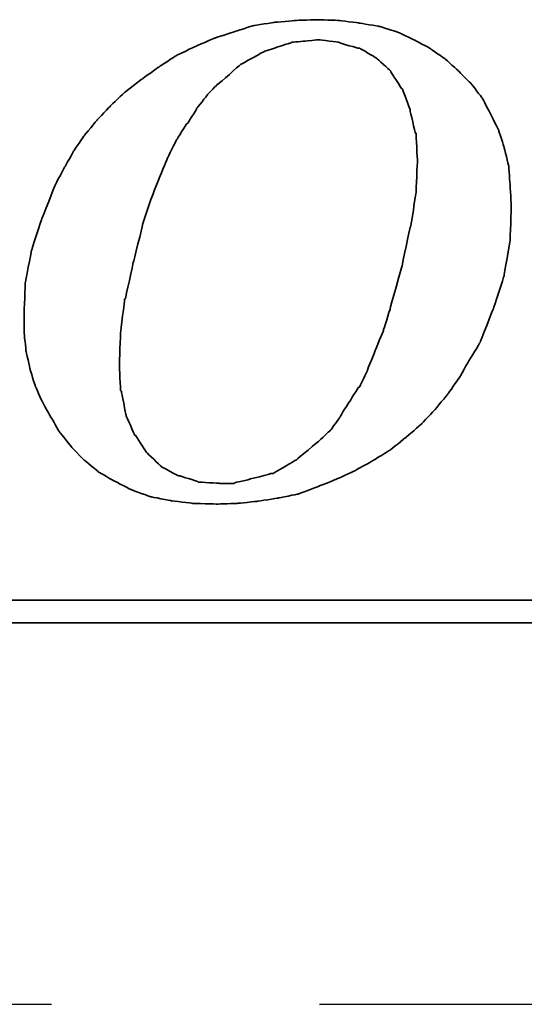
# Model space of a CAD drawing. Extents: x 898 to 1231, y 65 to 273.
# Tile 38 of 44: x 1181.91 to 1186.61, y 188.05 to 197.23. Entities that reach past the tile are written whole.
import ezdxf

# ---------------------------------------------------------------- set-up
doc = ezdxf.new("R2010")
doc.units = 0
doc.header["$MEASUREMENT"] = 0
doc.linetypes.add('CENTER', pattern=[2, 1.25, -0.25, 0.25, -0.25])
for name, color, linetype in [('CL', 1, 'CENTER'), ('DIM', 4, 'CONTINUOUS'), ('layer 1', 7, 'CONTINUOUS')]:
    doc.layers.add(name, color=color, linetype=linetype)

# ---------------------------------------------------------------- blocks, each defined once
blk = doc.blocks.new('TBI MOTION logo(完整正式版)')
at = {"layer": 'layer 1', "color": 22, "lineweight": 35}
for points, knots in [([(35.79625, -6.98375), (35.79625, -6.98375), (36.23125, -7.43875), (36.23125, -7.43875), (36.23125, -7.43875), (36.23125, -7.43875), (36.75625, -7.87125), (36.75625, -7.87125), (36.75625, -7.87125), (36.75625, -7.87125), (37.33125, -8.20375), (37.33125, -8.20375), (37.33125, -8.20375), (37.33125, -8.20375), (37.95625, -8.51875), (37.95625, -8.51875), (37.95625, -8.51875), (37.95625, -8.51875), (38.62625, -8.75875), (38.62625, -8.75875), (38.62625, -8.75875), (38.62625, -8.75875), (39.37125, -8.90375), (39.37125, -8.90375), (39.37125, -8.90375), (39.37125, -8.90375), (40.14125, -8.99875), (40.14125, -8.99875), (40.14125, -8.99875), (40.14125, -8.99875), (41.02625, -9.02375), (41.02625, -9.02375), (41.02625, -9.02375), (41.02625, -9.02375), (41.74625, -8.99875), (41.74625, -8.99875), (41.74625, -8.99875), (41.74625, -8.99875), (42.46625, -8.92375), (42.46625, -8.92375), (42.46625, -8.92375), (42.46625, -8.92375), (43.21125, -8.80625), (43.21125, -8.80625), (43.21125, -8.80625), (43.21125, -8.80625), (43.93125, -8.66375), (43.93125, -8.66375), (43.93125, -8.66375), (43.93125, -8.66375), (44.62625, -8.39875), (44.62625, -8.39875), (44.62625, -8.39875), (44.62625, -8.39875), (45.29625, -8.13375), (45.29625, -8.13375), (45.29625, -8.13375), (45.29625, -8.13375), (45.94625, -7.84375), (45.94625, -7.84375), (45.94625, -7.84375), (45.94625, -7.84375), (46.61625, -7.46375), (46.61625, -7.46375), (46.61625, -7.46375), (46.61625, -7.46375), (47.24125, -7.07875), (47.24125, -7.07875), (47.24125, -7.07875), (47.24125, -7.07875), (47.81625, -6.62375), (47.81625, -6.62375), (47.81625, -6.62375), (47.81625, -6.62375), (48.36875, -6.14375), (48.36875, -6.14375), (48.36875, -6.14375), (48.36875, -6.14375), (48.84625, -5.64125), (48.84625, -5.64125), (48.84625, -5.64125), (48.84625, -5.64125), (49.32625, -5.06375), (49.32625, -5.06375), (49.32625, -5.06375), (49.32625, -5.06375), (49.71125, -4.51374), (49.71125, -4.51374), (49.71125, -4.51374), (49.71125, -4.51374), (50.09625, -3.83874), (50.09625, -3.83874), (50.09625, -3.83874), (50.09625, -3.83874), (50.48125, -3.21374), (50.48125, -3.21374), (50.48125, -3.21374), (50.48125, -3.21374), (50.96125, -1.99125), (50.96125, -1.99125), (50.96125, -1.99125), (50.96125, -1.99125), (51.34375, -0.81875), (51.34375, -0.81875), (51.34375, -0.81875), (51.34375, -0.81875), (51.56125, 0.45624), (51.56125, 0.45624), (51.56125, 0.45624), (51.56125, 0.45624), (51.60625, 1.67624), (51.60625, 1.67624), (51.60625, 1.67624), (51.60625, 1.67624), (51.56125, 2.44625), (51.56125, 2.44625), (51.56125, 2.44625), (51.56125, 2.44625), (51.51125, 3.14125), (51.51125, 3.14125), (51.51125, 3.14125), (51.51125, 3.14125), (51.34375, 3.81125), (51.34375, 3.81125), (51.34375, 3.81125), (51.34375, 3.81125), (51.15125, 4.41125), (51.15125, 4.41125), (51.15125, 4.41125), (51.15125, 4.41125), (50.86125, 5.01125), (50.86125, 5.01125), (50.86125, 5.01125), (50.86125, 5.01125), (50.55125, 5.58875), (50.55125, 5.58875), (50.55125, 5.58875), (50.55125, 5.58875), (50.16625, 6.09125), (50.16625, 6.09125), (50.16625, 6.09125), (50.16625, 6.09125), (49.71125, 6.54875), (49.71125, 6.54875), (49.71125, 6.54875), (49.71125, 6.54875), (49.23125, 6.98125), (49.23125, 6.98125), (49.23125, 6.98125), (49.23125, 6.98125), (48.67875, 7.36625), (48.67875, 7.36625), (48.67875, 7.36625), (48.67875, 7.36625), (48.10375, 7.67625), (48.10375, 7.67625), (48.10375, 7.67625), (48.10375, 7.67625), (47.48125, 7.96375), (47.48125, 7.96375), (47.48125, 7.96375), (47.48125, 7.96375), (46.85625, 8.15625), (46.85625, 8.15625), (46.85625, 8.15625), (46.85625, 8.15625), (46.13625, 8.27624), (46.13625, 8.27624), (46.13625, 8.27624), (46.13625, 8.27624), (45.39125, 8.37125), (45.39125, 8.37125), (45.39125, 8.37125), (45.39125, 8.37125), (44.62625, 8.39624), (44.62625, 8.39624), (44.62625, 8.39624), (44.62625, 8.39624), (43.83625, 8.37125), (43.83625, 8.37125), (43.83625, 8.37125), (43.83625, 8.37125), (43.09125, 8.30125), (43.09125, 8.30125), (43.09125, 8.30125), (43.09125, 8.30125), (42.32125, 8.18125), (42.32125, 8.18125), (42.32125, 8.18125), (42.32125, 8.18125), (41.62875, 7.96375), (41.62875, 7.96375), (41.62875, 7.96375), (41.62875, 7.96375), (40.90625, 7.72625), (40.90625, 7.72625), (40.90625, 7.72625), (40.90625, 7.72625), (40.23624, 7.43625), (40.23624, 7.43625), (40.23624, 7.43625), (40.23624, 7.43625), (39.54124, 7.10125), (39.54124, 7.10125), (39.54124, 7.10125), (39.54124, 7.10125), (38.91625, 6.69125), (38.91625, 6.69125), (38.91625, 6.69125), (38.91625, 6.69125), (38.31625, 6.26125), (38.31625, 6.26125), (38.31625, 6.26125), (38.31625, 6.26125), (37.69125, 5.78125), (37.69125, 5.78125), (37.69125, 5.78125), (37.69125, 5.78125), (37.18625, 5.30125), (37.18625, 5.30125), (37.18625, 5.30125), (37.18625, 5.30125), (36.70625, 4.79624), (36.70625, 4.79624), (36.70625, 4.79624), (36.70625, 4.79624), (36.23125, 4.22125), (36.23125, 4.22125), (36.23125, 4.22125), (36.23125, 4.22125), (35.87124, 3.69375), (35.87124, 3.69375), (35.87124, 3.69375), (35.87124, 3.69375), (35.53125, 3.09125), (35.53125, 3.09125), (35.53125, 3.09125), (35.53125, 3.09125), (35.19875, 2.47125), (35.19875, 2.47125), (35.19875, 2.47125), (35.19875, 2.47125), (34.71625, 1.24625), (34.71625, 1.24625), (34.71625, 1.24625), (34.71625, 1.24625), (34.33125, 0.06874), (34.33125, 0.06874), (34.33125, 0.06874), (34.33125, 0.06874), (34.11625, -1.07875), (34.11625, -1.07875), (34.11625, -1.07875), (34.11625, -1.07875), (34.07125, -2.15875), (34.07125, -2.15875), (34.07125, -2.15875), (34.07125, -2.15875), (34.07125, -2.85375), (34.07125, -2.85375), (34.07125, -2.85375), (34.07125, -2.85375), (34.14125, -3.50375), (34.14125, -3.50375), (34.14125, -3.50375), (34.14125, -3.50375), (34.28625, -4.17375), (34.28625, -4.17375), (34.28625, -4.17375), (34.28625, -4.17375), (34.47625, -4.77624), (34.47625, -4.77624), (34.47625, -4.77624), (34.47625, -4.77624), (34.71625, -5.32625), (34.71625, -5.32625), (34.71625, -5.32625), (34.71625, -5.32625), (35.05375, -5.92875), (35.05375, -5.92875), (35.05375, -5.92875), (35.05375, -5.92875), (35.36375, -6.45375), (35.36375, -6.45375), (35.36375, -6.45375), (35.36375, -6.45375), (35.79625, -6.98375), (35.79625, -6.98375)], [0, 0, 0, 0, 0.01388889, 0.01388889, 0.01388889, 0.0138889, 0.02777778, 0.02777778, 0.02777778, 0.02777779, 0.04166667, 0.04166667, 0.04166667, 0.04166668, 0.05555556, 0.05555556, 0.05555556, 0.05555557, 0.06944444, 0.06944444, 0.06944444, 0.06944445, 0.08333333, 0.08333333, 0.08333333, 0.08333334, 0.09722222, 0.09722222, 0.09722222, 0.09722223, 0.11111111, 0.11111111, 0.11111111, 0.11111112, 0.125, 0.125, 0.125, 0.12500001, 0.13888889, 0.13888889, 0.13888889, 0.1388889, 0.15277778, 0.15277778, 0.15277778, 0.15277779, 0.16666667, 0.16666667, 0.16666667, 0.16666668, 0.18055556, 0.18055556, 0.18055556, 0.18055557, 0.19444444, 0.19444444, 0.19444444, 0.19444445, 0.20833333, 0.20833333, 0.20833333, 0.20833334, 0.22222222, 0.22222222, 0.22222222, 0.22222223, 0.23611111, 0.23611111, 0.23611111, 0.23611112, 0.25, 0.25, 0.25, 0.25000001, 0.26388889, 0.26388889, 0.26388889, 0.2638889, 0.27777778, 0.27777778, 0.27777778, 0.27777779, 0.29166667, 0.29166667, 0.29166667, 0.29166668, 0.30555556, 0.30555556, 0.30555556, 0.30555557, 0.31944444, 0.31944444, 0.31944444, 0.31944445, 0.33333333, 0.33333333, 0.33333333, 0.33333334, 0.34722222, 0.34722222, 0.34722222, 0.34722223, 0.36111111, 0.36111111, 0.36111111, 0.36111112, 0.375, 0.375, 0.375, 0.37500001, 0.38888889, 0.38888889, 0.38888889, 0.3888889, 0.40277778, 0.40277778, 0.40277778, 0.40277779, 0.41666667, 0.41666667, 0.41666667, 0.41666668, 0.43055556, 0.43055556, 0.43055556, 0.43055557, 0.44444444, 0.44444444, 0.44444444, 0.44444445, 0.45833333, 0.45833333, 0.45833333, 0.45833334, 0.47222222, 0.47222222, 0.47222222, 0.47222223, 0.48611111, 0.48611111, 0.48611111, 0.48611112, 0.5, 0.5, 0.5, 0.50000001, 0.51388889, 0.51388889, 0.51388889, 0.5138889, 0.52777778, 0.52777778, 0.52777778, 0.52777779, 0.54166667, 0.54166667, 0.54166667, 0.54166668, 0.55555556, 0.55555556, 0.55555556, 0.55555557, 0.56944444, 0.56944444, 0.56944444, 0.56944445, 0.58333333, 0.58333333, 0.58333333, 0.58333334, 0.59722222, 0.59722222, 0.59722222, 0.59722223, 0.61111111, 0.61111111, 0.61111111, 0.61111112, 0.625, 0.625, 0.625, 0.62500001, 0.63888889, 0.63888889, 0.63888889, 0.6388889, 0.65277778, 0.65277778, 0.65277778, 0.65277779, 0.66666667, 0.66666667, 0.66666667, 0.66666668, 0.68055556, 0.68055556, 0.68055556, 0.68055557, 0.69444444, 0.69444444, 0.69444444, 0.69444445, 0.70833333, 0.70833333, 0.70833333, 0.70833334, 0.72222222, 0.72222222, 0.72222222, 0.72222223, 0.73611111, 0.73611111, 0.73611111, 0.73611112, 0.75, 0.75, 0.75, 0.75000001, 0.76388889, 0.76388889, 0.76388889, 0.7638889, 0.77777778, 0.77777778, 0.77777778, 0.77777779, 0.79166667, 0.79166667, 0.79166667, 0.79166668, 0.80555556, 0.80555556, 0.80555556, 0.80555557, 0.81944444, 0.81944444, 0.81944444, 0.81944445, 0.83333333, 0.83333333, 0.83333333, 0.83333334, 0.84722222, 0.84722222, 0.84722222, 0.84722223, 0.86111111, 0.86111111, 0.86111111, 0.86111112, 0.875, 0.875, 0.875, 0.87500001, 0.88888889, 0.88888889, 0.88888889, 0.8888889, 0.90277778, 0.90277778, 0.90277778, 0.90277779, 0.91666667, 0.91666667, 0.91666667, 0.91666668, 0.93055556, 0.93055556, 0.93055556, 0.93055557, 0.94444444, 0.94444444, 0.94444444, 0.94444445, 0.95833333, 0.95833333, 0.95833333, 0.95833334, 0.97222222, 0.97222222, 0.97222222, 0.97222223, 0.98611111, 0.98611111, 0.98611111, 0.98611112, 1, 1, 1, 1]), ([(38.33875, 1.03124), (38.33875, 1.03124), (38.62625, 1.89625), (38.62625, 1.89625), (38.62625, 1.89625), (38.62625, 1.89625), (38.91625, 2.66375), (38.91625, 2.66375), (38.91625, 2.66375), (38.91625, 2.66375), (39.22625, 3.38125), (39.22625, 3.38125), (39.22625, 3.38125), (39.22625, 3.38125), (39.22625, 3.40624), (39.22625, 3.40624), (39.22625, 3.40624), (39.22625, 3.40624), (39.56124, 4.07624), (39.56124, 4.07624), (39.56124, 4.07624), (39.56124, 4.07624), (39.92125, 4.65125), (39.92125, 4.65125), (39.92125, 4.65125), (39.92125, 4.65125), (39.94625, 4.65125), (39.94625, 4.65125), (39.94625, 4.65125), (39.94625, 4.65125), (40.28125, 5.17875), (40.28125, 5.17875), (40.28125, 5.17875), (40.28125, 5.17875), (40.28125, 5.20375), (40.28125, 5.20375), (40.28125, 5.20375), (40.28125, 5.20375), (40.66875, 5.68625), (40.66875, 5.68625), (40.66875, 5.68625), (40.66875, 5.68625), (40.66875, 5.70625), (40.66875, 5.70625), (40.66875, 5.70625), (40.66875, 5.70625), (41.05124, 6.09125), (41.05124, 6.09125), (41.05124, 6.09125), (41.05124, 6.09125), (41.07625, 6.09125), (41.07625, 6.09125), (41.07625, 6.09125), (41.07625, 6.09125), (41.84125, 6.76625), (41.84125, 6.76625), (41.84125, 6.76625), (41.84125, 6.76625), (41.86625, 6.78625), (41.86625, 6.78625), (41.86625, 6.78625), (41.86625, 6.78625), (42.73125, 7.26624), (42.73125, 7.26624), (42.73125, 7.26624), (42.73125, 7.26624), (42.75625, 7.26624), (42.75625, 7.26624), (42.75625, 7.26624), (42.75625, 7.26624), (43.18625, 7.41125), (43.18625, 7.41125), (43.18625, 7.41125), (43.18625, 7.41125), (43.64125, 7.55625), (43.64125, 7.55625), (43.64125, 7.55625), (43.64125, 7.55625), (43.66625, 7.55625), (43.66625, 7.55625), (43.66625, 7.55625), (43.66625, 7.55625), (43.69125, 7.58124), (43.69125, 7.58124), (43.69125, 7.58124), (43.69125, 7.58124), (44.19125, 7.62625), (44.19125, 7.62625), (44.19125, 7.62625), (44.19125, 7.62625), (44.67125, 7.67625), (44.67125, 7.67625), (44.67125, 7.67625), (44.67125, 7.67625), (44.69625, 7.67625), (44.69625, 7.67625), (44.69625, 7.67625), (44.69625, 7.67625), (45.41875, 7.58124), (45.41875, 7.58124), (45.41875, 7.58124), (45.41875, 7.58124), (45.44125, 7.55625), (45.44125, 7.55625), (45.44125, 7.55625), (45.44125, 7.55625), (46.11125, 7.36625), (46.11125, 7.36625), (46.11125, 7.36625), (46.11125, 7.36625), (46.13625, 7.36625), (46.13625, 7.36625), (46.13625, 7.36625), (46.13625, 7.36625), (46.15875, 7.36625), (46.15875, 7.36625), (46.15875, 7.36625), (46.15875, 7.36625), (46.73625, 7.02624), (46.73625, 7.02624), (46.73625, 7.02624), (46.73625, 7.02624), (46.76125, 7.00624), (46.76125, 7.00624), (46.76125, 7.00624), (46.76125, 7.00624), (47.24125, 6.57124), (47.24125, 6.57124), (47.24125, 6.57124), (47.24125, 6.57124), (47.26625, 6.54875), (47.26625, 6.54875), (47.26625, 6.54875), (47.26625, 6.54875), (47.26625, 6.52375), (47.26625, 6.52375), (47.26625, 6.52375), (47.26625, 6.52375), (47.67375, 5.89875), (47.67375, 5.89875), (47.67375, 5.89875), (47.67375, 5.89875), (47.69625, 5.89875), (47.69625, 5.89875), (47.69625, 5.89875), (47.69625, 5.89875), (47.69625, 5.87625), (47.69625, 5.87625), (47.69625, 5.87625), (47.69625, 5.87625), (47.96125, 5.15625), (47.96125, 5.15625), (47.96125, 5.15625), (47.96125, 5.15625), (47.96125, 5.13125), (47.96125, 5.13125), (47.96125, 5.13125), (47.96125, 5.13125), (48.15125, 4.31875), (48.15125, 4.31875), (48.15125, 4.31875), (48.15125, 4.31875), (48.17625, 4.31875), (48.17625, 4.31875), (48.17625, 4.31875), (48.17625, 4.31875), (48.17625, 4.29125), (48.17625, 4.29125), (48.17625, 4.29125), (48.17625, 4.29125), (48.22625, 3.33125), (48.22625, 3.33125), (48.22625, 3.33125), (48.22625, 3.33125), (48.22625, 3.30875), (48.22625, 3.30875), (48.22625, 3.30875), (48.22625, 3.30875), (48.17625, 2.20624), (48.17625, 2.20624), (48.17625, 2.20624), (48.17625, 2.20624), (48.17625, 2.18124), (48.17625, 2.18124), (48.17625, 2.18124), (48.17625, 2.18124), (47.98375, 0.93624), (47.98375, 0.93624), (47.98375, 0.93624), (47.98375, 0.93624), (47.96125, 0.93624), (47.96125, 0.93624), (47.96125, 0.93624), (47.96125, 0.93624), (47.67375, -0.45874), (47.67375, -0.45874), (47.67375, -0.45874), (47.67375, -0.45874), (47.24125, -1.99125), (47.24125, -1.99125), (47.24125, -1.99125), (47.24125, -1.99125), (47.24125, -2.01874), (47.24125, -2.01874), (47.24125, -2.01874), (47.24125, -2.01874), (47.00125, -2.78375), (47.00125, -2.78375), (47.00125, -2.78375), (47.00125, -2.78375), (46.71125, -3.50375), (46.71125, -3.50375), (46.71125, -3.50375), (46.71125, -3.50375), (46.42625, -4.19875), (46.42625, -4.19875), (46.42625, -4.19875), (46.42625, -4.19875), (46.42625, -4.22375), (46.42625, -4.22375), (46.42625, -4.22375), (46.42625, -4.22375), (46.13625, -4.82374), (46.13625, -4.82374), (46.13625, -4.82374), (46.13625, -4.82374), (46.11125, -4.82374), (46.11125, -4.82374), (46.11125, -4.82374), (46.11125, -4.82374), (45.77625, -5.35125), (45.77625, -5.35125), (45.77625, -5.35125), (45.77625, -5.35125), (45.44125, -5.87875), (45.44125, -5.87875), (45.44125, -5.87875), (45.44125, -5.87875), (45.44125, -5.90375), (45.44125, -5.90375), (45.44125, -5.90375), (45.44125, -5.90375), (45.10625, -6.35875), (45.10625, -6.35875), (45.10625, -6.35875), (45.10625, -6.35875), (45.08125, -6.38375), (45.08125, -6.38375), (45.08125, -6.38375), (45.08125, -6.38375), (44.69625, -6.74375), (44.69625, -6.74375), (44.69625, -6.74375), (44.69625, -6.74375), (43.88375, -7.41625), (43.88375, -7.41625), (43.88375, -7.41625), (43.88375, -7.41625), (43.85625, -7.43875), (43.85625, -7.43875), (43.85625, -7.43875), (43.85625, -7.43875), (43.04125, -7.91875), (43.04125, -7.91875), (43.04125, -7.91875), (43.04125, -7.91875), (43.01625, -7.91875), (43.01625, -7.91875), (43.01625, -7.91875), (43.01625, -7.91875), (42.99625, -7.91875), (42.99625, -7.91875), (42.99625, -7.91875), (42.99625, -7.91875), (42.08125, -8.15875), (42.08125, -8.15875), (42.08125, -8.15875), (42.08125, -8.15875), (41.65125, -8.25625), (41.65125, -8.25625), (41.65125, -8.25625), (41.65125, -8.25625), (41.62875, -8.27875), (41.62875, -8.27875), (41.62875, -8.27875), (41.62875, -8.27875), (41.60125, -8.27875), (41.60125, -8.27875), (41.60125, -8.27875), (41.60125, -8.27875), (41.12125, -8.27875), (41.12125, -8.27875), (41.12125, -8.27875), (41.12125, -8.27875), (40.35624, -8.23125), (40.35624, -8.23125), (40.35624, -8.23125), (40.35624, -8.23125), (40.33125, -8.23125), (40.33125, -8.23125), (40.33125, -8.23125), (40.33125, -8.23125), (40.30625, -8.20375), (40.30625, -8.20375), (40.30625, -8.20375), (40.30625, -8.20375), (39.68375, -8.01375), (39.68375, -8.01375), (39.68375, -8.01375), (39.68375, -8.01375), (39.66124, -8.01375), (39.66124, -8.01375), (39.66124, -8.01375), (39.66124, -8.01375), (39.63625, -8.01375), (39.63625, -8.01375), (39.63625, -8.01375), (39.63625, -8.01375), (39.01125, -7.67875), (39.01125, -7.67875), (39.01125, -7.67875), (39.01125, -7.67875), (38.98875, -7.65375), (38.98875, -7.65375), (38.98875, -7.65375), (38.98875, -7.65375), (38.48625, -7.17375), (38.48625, -7.17375), (38.48625, -7.17375), (38.48625, -7.17375), (38.45875, -7.14875), (38.45875, -7.14875), (38.45875, -7.14875), (38.45875, -7.14875), (38.45875, -7.12875), (38.45875, -7.12875), (38.45875, -7.12875), (38.45875, -7.12875), (38.07625, -6.54875), (38.07625, -6.54875), (38.07625, -6.54875), (38.07625, -6.54875), (38.05125, -6.54875), (38.05125, -6.54875), (38.05125, -6.54875), (38.05125, -6.54875), (38.05125, -6.52875), (38.05125, -6.52875), (38.05125, -6.52875), (38.05125, -6.52875), (37.74125, -5.85375), (37.74125, -5.85375), (37.74125, -5.85375), (37.74125, -5.85375), (37.74125, -5.82875), (37.74125, -5.82875), (37.74125, -5.82875), (37.74125, -5.82875), (37.57375, -4.96875), (37.57375, -4.96875), (37.57375, -4.96875), (37.57375, -4.96875), (37.54625, -4.94375), (37.54625, -4.94375), (37.54625, -4.94375), (37.54625, -4.94375), (37.50125, -4.03375), (37.50125, -4.03375), (37.50125, -4.03375), (37.50125, -4.03375), (37.50125, -4.00875), (37.50125, -4.00875), (37.50125, -4.00875), (37.50125, -4.00875), (37.54625, -2.85375), (37.54625, -2.85375), (37.54625, -2.85375), (37.54625, -2.85375), (37.69125, -1.65875), (37.69125, -1.65875), (37.69125, -1.65875), (37.69125, -1.65875), (37.71624, -1.63375), (37.71624, -1.63375), (37.71624, -1.63375), (37.71624, -1.63375), (38.00375, -0.33875), (38.00375, -0.33875), (38.00375, -0.33875), (38.00375, -0.33875), (38.33875, 1.00624), (38.33875, 1.00624), (38.33875, 1.00624), (38.33875, 1.00624), (38.33875, 1.03124), (38.33875, 1.03124)], [0, 0, 0, 0, 0.01010101, 0.01010101, 0.01010101, 0.01010102, 0.02020202, 0.02020202, 0.02020202, 0.02020203, 0.03030303, 0.03030303, 0.03030303, 0.03030304, 0.04040404, 0.04040404, 0.04040404, 0.04040405, 0.05050505, 0.05050505, 0.05050505, 0.05050506, 0.06060606, 0.06060606, 0.06060606, 0.06060607, 0.07070707, 0.07070707, 0.07070707, 0.07070708, 0.08080808, 0.08080808, 0.08080808, 0.08080809, 0.09090909, 0.09090909, 0.09090909, 0.0909091, 0.1010101, 0.1010101, 0.1010101, 0.10101011, 0.11111111, 0.11111111, 0.11111111, 0.11111112, 0.12121212, 0.12121212, 0.12121212, 0.12121213, 0.13131313, 0.13131313, 0.13131313, 0.13131314, 0.14141414, 0.14141414, 0.14141414, 0.14141415, 0.15151515, 0.15151515, 0.15151515, 0.15151516, 0.16161616, 0.16161616, 0.16161616, 0.16161617, 0.17171717, 0.17171717, 0.17171717, 0.17171718, 0.18181818, 0.18181818, 0.18181818, 0.18181819, 0.19191919, 0.19191919, 0.19191919, 0.1919192, 0.2020202, 0.2020202, 0.2020202, 0.20202021, 0.21212121, 0.21212121, 0.21212121, 0.21212122, 0.22222222, 0.22222222, 0.22222222, 0.22222223, 0.23232323, 0.23232323, 0.23232323, 0.23232324, 0.24242424, 0.24242424, 0.24242424, 0.24242425, 0.25252525, 0.25252525, 0.25252525, 0.25252526, 0.26262626, 0.26262626, 0.26262626, 0.26262627, 0.27272727, 0.27272727, 0.27272727, 0.27272728, 0.28282828, 0.28282828, 0.28282828, 0.28282829, 0.29292929, 0.29292929, 0.29292929, 0.2929293, 0.3030303, 0.3030303, 0.3030303, 0.30303031, 0.31313131, 0.31313131, 0.31313131, 0.31313132, 0.32323232, 0.32323232, 0.32323232, 0.32323233, 0.33333333, 0.33333333, 0.33333333, 0.33333334, 0.34343434, 0.34343434, 0.34343434, 0.34343435, 0.35353535, 0.35353535, 0.35353535, 0.35353536, 0.36363636, 0.36363636, 0.36363636, 0.36363637, 0.37373737, 0.37373737, 0.37373737, 0.37373738, 0.38383838, 0.38383838, 0.38383838, 0.38383839, 0.39393939, 0.39393939, 0.39393939, 0.3939394, 0.4040404, 0.4040404, 0.4040404, 0.40404041, 0.41414141, 0.41414141, 0.41414141, 0.41414142, 0.42424242, 0.42424242, 0.42424242, 0.42424243, 0.43434343, 0.43434343, 0.43434343, 0.43434344, 0.44444444, 0.44444444, 0.44444444, 0.44444445, 0.45454545, 0.45454545, 0.45454545, 0.45454546, 0.46464646, 0.46464646, 0.46464646, 0.46464647, 0.47474747, 0.47474747, 0.47474747, 0.47474748, 0.48484848, 0.48484848, 0.48484848, 0.48484849, 0.49494949, 0.49494949, 0.49494949, 0.4949495, 0.50505051, 0.50505051, 0.50505051, 0.50505052, 0.51515152, 0.51515152, 0.51515152, 0.51515153, 0.52525253, 0.52525253, 0.52525253, 0.52525254, 0.53535354, 0.53535354, 0.53535354, 0.53535355, 0.54545455, 0.54545455, 0.54545455, 0.54545456, 0.55555556, 0.55555556, 0.55555556, 0.55555557, 0.56565657, 0.56565657, 0.56565657, 0.56565658, 0.57575758, 0.57575758, 0.57575758, 0.57575759, 0.58585859, 0.58585859, 0.58585859, 0.5858586, 0.5959596, 0.5959596, 0.5959596, 0.59595961, 0.60606061, 0.60606061, 0.60606061, 0.60606062, 0.61616162, 0.61616162, 0.61616162, 0.61616163, 0.62626263, 0.62626263, 0.62626263, 0.62626264, 0.63636364, 0.63636364, 0.63636364, 0.63636365, 0.64646465, 0.64646465, 0.64646465, 0.64646466, 0.65656566, 0.65656566, 0.65656566, 0.65656567, 0.66666667, 0.66666667, 0.66666667, 0.66666668, 0.67676768, 0.67676768, 0.67676768, 0.67676769, 0.68686869, 0.68686869, 0.68686869, 0.6868687, 0.6969697, 0.6969697, 0.6969697, 0.69696971, 0.70707071, 0.70707071, 0.70707071, 0.70707072, 0.71717172, 0.71717172, 0.71717172, 0.71717173, 0.72727273, 0.72727273, 0.72727273, 0.72727274, 0.73737374, 0.73737374, 0.73737374, 0.73737375, 0.74747475, 0.74747475, 0.74747475, 0.74747476, 0.75757576, 0.75757576, 0.75757576, 0.75757577, 0.76767677, 0.76767677, 0.76767677, 0.76767678, 0.77777778, 0.77777778, 0.77777778, 0.77777779, 0.78787879, 0.78787879, 0.78787879, 0.7878788, 0.7979798, 0.7979798, 0.7979798, 0.79797981, 0.80808081, 0.80808081, 0.80808081, 0.80808082, 0.81818182, 0.81818182, 0.81818182, 0.81818183, 0.82828283, 0.82828283, 0.82828283, 0.82828284, 0.83838384, 0.83838384, 0.83838384, 0.83838385, 0.84848485, 0.84848485, 0.84848485, 0.84848486, 0.85858586, 0.85858586, 0.85858586, 0.85858587, 0.86868687, 0.86868687, 0.86868687, 0.86868688, 0.87878788, 0.87878788, 0.87878788, 0.87878789, 0.88888889, 0.88888889, 0.88888889, 0.8888889, 0.8989899, 0.8989899, 0.8989899, 0.89898991, 0.90909091, 0.90909091, 0.90909091, 0.90909092, 0.91919192, 0.91919192, 0.91919192, 0.91919193, 0.92929293, 0.92929293, 0.92929293, 0.92929294, 0.93939394, 0.93939394, 0.93939394, 0.93939395, 0.94949495, 0.94949495, 0.94949495, 0.94949496, 0.95959596, 0.95959596, 0.95959596, 0.95959597, 0.96969697, 0.96969697, 0.96969697, 0.96969698, 0.97979798, 0.97979798, 0.97979798, 0.97979799, 0.98989899, 0.98989899, 0.98989899, 0.989899, 1, 1, 1, 1]), ([(75.90875, -9.47875), (75.90875, -9.47875), (75.90875, -12.28625), (75.90875, -12.28625), (75.90875, -12.28625), (75.90875, -12.28625), (75.90875, -12.47875), (75.90875, -12.47875), (75.90875, -12.47875), (75.90875, -12.47875), (75.71625, -12.47875), (75.71625, -12.47875), (75.71625, -12.47875), (75.71625, -12.47875), (-88.32875, -12.47875), (-88.32875, -12.47875), (-88.32875, -12.47875), (-88.32875, -12.47875), (-88.32875, -13.29375), (-88.32875, -13.29375), (-88.32875, -13.29375), (-88.32875, -13.29375), (82.89125, -13.29375), (82.89125, -13.29375), (82.89125, -13.29375), (82.89125, -13.29375), (75.90875, -9.47875), (75.90875, -9.47875)], [0, 0, 0, 0, 0.14285714, 0.14285714, 0.14285714, 0.14285715, 0.28571429, 0.28571429, 0.28571429, 0.2857143, 0.42857143, 0.42857143, 0.42857143, 0.42857144, 0.57142857, 0.57142857, 0.57142857, 0.57142858, 0.71428571, 0.71428571, 0.71428571, 0.71428572, 0.85714286, 0.85714286, 0.85714286, 0.85714287, 1, 1, 1, 1])]:
    blk.add_open_spline(points, degree=3, knots=knots, dxfattribs=at)

msp = doc.modelspace()

# ---------------------------------------------------------------- linework, layer by layer
at = {"layer": 'CL', "color": 0, "linetype": 'CENTER', "ltscale": 10}
msp.add_line((1109.7021, 188.0491), (1210.7718, 188.0491), dxfattribs=at)

# ---------------------------------------------------------------- block references
at = {"layer": 'DIM', "xscale": 0.2591999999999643, "yscale": 0.2591999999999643, "zscale": 0.2591999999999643}
msp.add_blockref('TBI MOTION logo(完整正式版)', (1173.1154, 195.0509), dxfattribs=at)

doc.saveas('drawing.dxf')
